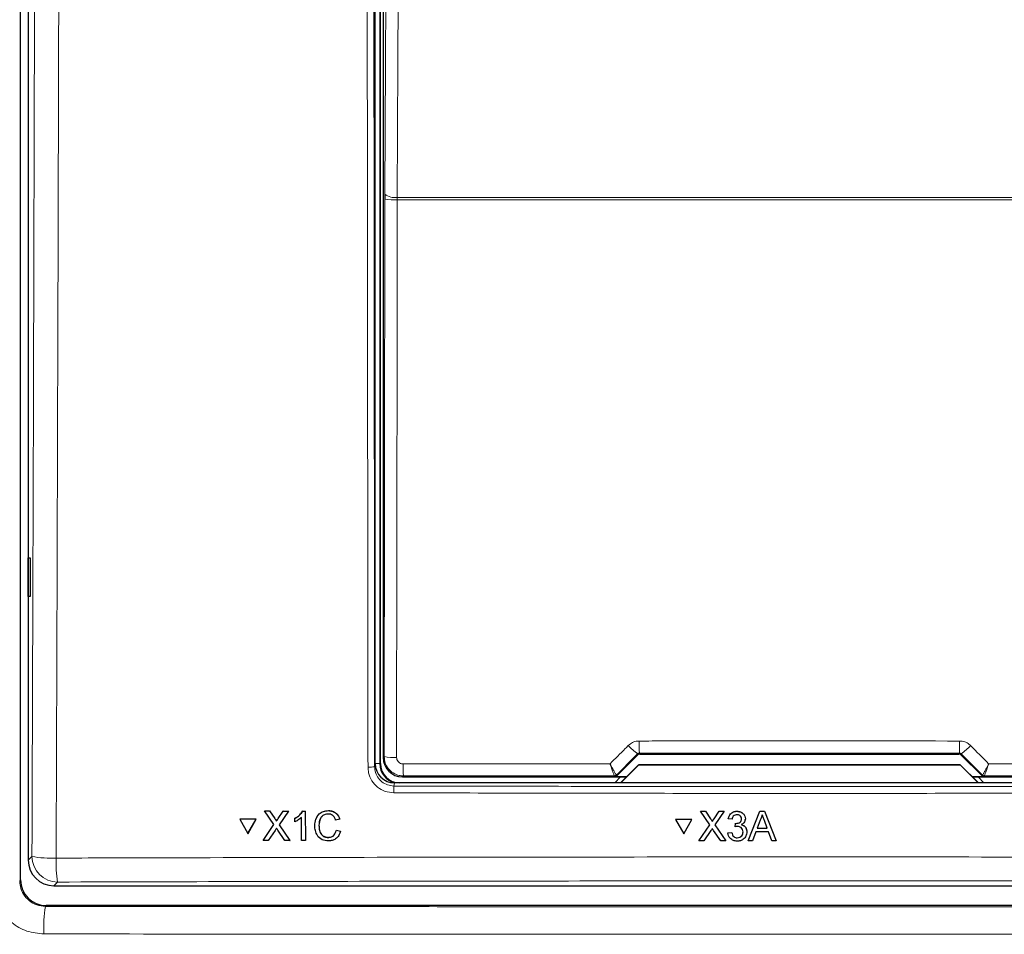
# Model space of a CAD drawing. Header units: millimetres. Extents: x 5 to 418, y 2 to 292.
# Tile 7 of 54: x 54 to 80, y 147 to 170. Entities that reach past the tile are written whole.
import ezdxf

# ---------------------------------------------------------------- set-up
doc = ezdxf.new("R2010")
doc.units = ezdxf.units.MM

msp = doc.modelspace()

# ---------------------------------------------------------------- linework, layer by layer
at = {"color": 7, "linetype": 'Continuous', "lineweight": 25}
for p, q in [((54.0901, 147.9449), (54.0901, 217.3808)), ((54.2913, 193.6697), (54.2913, 148.4571)), ((63.2913, 150.9592), (63.2913, 188.6248)), ((63.4246, 150.9581), (63.4246, 188.5914)), ((63.4972, 188.4355), (63.4972, 151.1139)), ((63.5397, 165.7265), (63.5393, 165.5955)), ((54.293, 156.2914), (54.3437, 156.2923)), ((54.293, 155.2914), (54.293, 156.2914)), ((54.3437, 156.2923), (54.3437, 155.2905)), ((54.3437, 155.2905), (54.293, 155.2914)), ((69.5549, 150.6383), (70.1051, 151.1885)), ((70.1522, 151.2081), (78.4303, 151.2081)), ((78.4775, 151.1885), (79.0277, 150.6383)), ((69.6505, 150.4581), (70.1224, 150.93)), ((70.1246, 150.9247), (69.6579, 150.4581)), ((70.1224, 150.93), (70.1246, 150.9247)), ((70.1224, 150.93), (78.4601, 150.93)), ((78.4579, 150.9247), (70.1246, 150.9247)), ((78.4601, 150.93), (78.4579, 150.9247)), ((78.9246, 150.4581), (78.4579, 150.9247)), ((78.4601, 150.93), (78.932, 150.4581)), ((84.792, 150.4581), (63.7906, 150.4581)), ((63.9971, 150.614), (69.8065, 150.614)), ((69.6552, 150.614), (69.5043, 150.4631)), ((69.5043, 150.4631), (69.5043, 150.4581)), ((69.8113, 150.6188), (69.5078, 150.6188)), ((79.0748, 150.6188), (78.7713, 150.6188)), ((78.7761, 150.614), (84.5854, 150.614)), ((79.0783, 150.4631), (78.9274, 150.614)), ((79.0783, 150.4581), (79.0783, 150.4631)), ((60.42, 149.7307), (60.4213, 149.7329)), ((60.6646, 149.3772), (60.42, 149.7307)), ((60.42, 149.7307), (60.5501, 149.7306)), ((60.4213, 149.7329), (60.4274, 149.7329)), ((60.5501, 149.7306), (60.5514, 149.7328)), ((60.5501, 149.7306), (60.6842, 149.5369)), ((60.774, 149.5367), (60.9068, 149.7305)), ((61.0387, 149.7304), (60.7957, 149.3759)), ((60.9068, 149.7305), (60.908, 149.7326)), ((60.9068, 149.7305), (61.0387, 149.7304)), ((61.0387, 149.7304), (61.04, 149.7326)), ((61.4129, 149.7303), (61.4141, 149.7324)), ((61.4129, 149.7303), (61.4761, 149.7303)), ((61.4761, 149.7303), (61.4774, 149.7324)), ((61.4761, 149.7303), (61.4778, 148.9653)), ((62.0746, 149.7398), (62.0759, 149.742)), ((71.7239, 149.723), (71.7241, 149.7252)), ((71.9681, 149.3697), (71.7239, 149.723)), ((71.7239, 149.723), (71.8542, 149.723)), ((71.8542, 149.723), (71.8543, 149.7252)), ((71.8542, 149.723), (71.988, 149.5293)), ((72.0778, 149.5292), (72.2111, 149.723)), ((72.3431, 149.723), (72.0992, 149.3684)), ((72.2111, 149.723), (72.2112, 149.7252)), ((72.2111, 149.723), (72.3431, 149.723)), ((72.3431, 149.723), (72.3433, 149.7252)), ((72.6709, 149.723), (72.671, 149.7251)), ((72.9612, 148.9581), (73.2654, 149.723)), ((73.2654, 149.723), (73.2655, 149.7252)), ((73.2654, 149.723), (73.3873, 149.723)), ((73.3873, 149.723), (73.3875, 149.7252)), ((73.3873, 149.723), (73.692, 148.9581)), ((59.777, 149.5148), (59.7783, 149.517)), ((60.2001, 149.5146), (59.777, 149.5148)), ((59.777, 149.5148), (59.9894, 149.1488)), ((60.2014, 149.5168), (59.7783, 149.517)), ((59.9894, 149.1488), (60.2001, 149.5146)), ((59.9907, 149.151), (60.2014, 149.5168)), ((60.2001, 149.5146), (60.2014, 149.5168)), ((60.7241, 149.4639), (60.7254, 149.4661)), ((61.2015, 149.5391), (61.2028, 149.5413)), ((61.2017, 149.4487), (61.2015, 149.5391)), ((61.3796, 148.9653), (61.3783, 149.5614)), ((62.3703, 149.5174), (62.2623, 149.4943)), ((62.3703, 149.5174), (62.3716, 149.5196)), ((71.0801, 149.5068), (71.0802, 149.5091)), ((71.0801, 149.5068), (71.2919, 149.141)), ((71.5035, 149.5068), (71.0801, 149.5068)), ((71.5036, 149.5091), (71.0802, 149.5091)), ((71.2919, 149.141), (71.5035, 149.5068)), ((71.5035, 149.5068), (71.5036, 149.5091)), ((72.0278, 149.4564), (72.0279, 149.4585)), ((72.4467, 149.5269), (72.4469, 149.529)), ((72.545, 149.5171), (72.4467, 149.5269)), ((72.6228, 149.3209), (72.6329, 149.4092)), ((72.6329, 149.4092), (72.633, 149.4113)), ((72.647, 149.4081), (72.6472, 149.4102)), ((72.8883, 149.514), (72.8884, 149.5164)), ((72.889, 149.5286), (72.8892, 149.5307)), ((73.2741, 149.4935), (73.1956, 149.2817)), ((73.4573, 149.2817), (73.3828, 149.4827)), ((59.9894, 149.1488), (59.9907, 149.151)), ((60.3824, 148.9657), (60.6646, 149.3772)), ((60.6949, 149.2289), (60.5142, 148.9657)), ((60.9494, 148.9655), (60.7624, 149.2359)), ((60.7957, 149.3759), (61.0797, 148.9655)), ((61.8305, 149.3538), (61.8318, 149.3559)), ((62.2826, 149.235), (62.2838, 149.2372)), ((62.2826, 149.235), (62.3906, 149.2098)), ((62.392, 149.212), (62.3699, 149.1578)), ((62.3906, 149.2098), (62.392, 149.212)), ((71.6849, 148.9581), (71.9681, 149.3697)), ((71.9981, 149.2213), (71.8168, 148.9581)), ((72.2523, 148.9581), (72.0656, 149.2284)), ((72.0992, 149.3684), (72.3827, 148.9581)), ((72.437, 149.164), (72.5353, 149.1738)), ((72.437, 149.164), (72.4372, 149.1661)), ((72.5353, 149.1738), (72.5355, 149.1759)), ((72.6228, 149.3209), (72.6229, 149.323)), ((72.9276, 149.1657), (72.9277, 149.1681)), ((72.9284, 149.1882), (72.9286, 149.1903)), ((73.1631, 149.1934), (73.076, 148.9581)), ((73.4899, 149.1934), (73.1631, 149.1934)), ((73.1956, 149.2817), (73.4573, 149.2817)), ((73.5772, 148.9581), (73.4899, 149.1934)), ((60.3824, 148.9657), (60.3837, 148.968)), ((60.5142, 148.9657), (60.3824, 148.9657)), ((61.0797, 148.9655), (60.9494, 148.9655)), ((61.0797, 148.9655), (61.081, 148.9676)), ((61.4778, 148.9653), (61.3796, 148.9653)), ((61.4778, 148.9653), (61.479, 148.9674)), ((62.0681, 149.0435), (62.0694, 149.0457)), ((71.6849, 148.9581), (71.685, 148.9603)), ((71.8168, 148.9581), (71.6849, 148.9581)), ((72.3827, 148.9581), (72.2523, 148.9581)), ((72.3827, 148.9581), (72.3829, 148.9602)), ((72.6791, 149.0365), (72.6792, 149.0386)), ((72.9612, 148.9581), (72.9614, 148.9602)), ((73.076, 148.9581), (72.9612, 148.9581)), ((73.692, 148.9581), (73.5772, 148.9581)), ((73.692, 148.9581), (73.6921, 148.9603)), ((54.957, 147.7914), (93.6255, 147.7914)), ((93.8259, 147.2783), (54.7567, 147.2783))]:
    msp.add_line(p, q, dxfattribs=at)
at = {"color": 7, "linetype": 'Continuous', "lineweight": 18}
for p, q in [((63.41, 188.5914), (63.41, 150.9581)), ((63.5236, 151.1403), (63.5393, 165.5955)), ((63.8609, 165.5748), (63.8616, 165.6403)), ((84.7217, 165.5748), (63.8609, 165.5748)), ((63.8616, 165.6403), (84.7209, 165.6403)), ((70.1051, 151.1885), (70.0949, 151.2131)), ((70.142, 151.2328), (70.1522, 151.2081)), ((78.4303, 151.2081), (78.4406, 151.2328)), ((78.4876, 151.2131), (78.4775, 151.1885)), ((63.2753, 150.879), (63.2913, 150.9592)), ((63.41, 150.9581), (63.2913, 150.9581)), ((63.41, 150.9581), (63.4246, 150.9581)), ((63.4972, 151.1139), (63.5236, 151.1403)), ((69.5451, 150.6621), (69.5447, 150.6622)), ((69.5451, 150.6621), (69.5549, 150.6383)), ((79.0277, 150.6383), (79.0375, 150.6621)), ((79.0375, 150.6621), (79.0379, 150.6622)), ((63.7906, 150.4581), (63.7748, 150.3787)), ((64.0234, 150.6403), (63.9971, 150.614)), ((69.4979, 150.6426), (69.4977, 150.6427)), ((69.5078, 150.6188), (69.4979, 150.6426)), ((79.0846, 150.6426), (79.0748, 150.6188)), ((79.0849, 150.6427), (79.0846, 150.6426)), ((60.6842, 149.5369), (60.6855, 149.5391)), ((60.774, 149.5367), (60.7753, 149.5389)), ((71.988, 149.5293), (71.9881, 149.5315)), ((72.0778, 149.5292), (72.078, 149.5313)), ((54.2913, 148.4571), (54.3884, 148.5542)), ((54.0695, 147.9243), (54.0901, 147.9449)), ((55.0541, 147.8885), (54.957, 147.7914)), ((54.7567, 147.2783), (54.7363, 147.258))]:
    msp.add_line(p, q, dxfattribs=at)
at = {"color": 7, "linetype": 'Continuous', "lineweight": 18, "flags": 128}
for points in [[(63.5397, 165.7265), (63.5797, 174.2544), (63.6194, 182.7383)], [(63.9416, 182.6521), (63.9385, 182.0082), (63.9264, 179.4326), (63.878, 169.1304), (63.8616, 165.6403)], [(63.8609, 165.5748), (63.8602, 164.9094), (63.8572, 162.2479), (63.8451, 151.1195)]]:
    msp.add_lwpolyline(points, dxfattribs=at)
at = {"color": 7, "linetype": 'Continuous', "lineweight": 18}
for centre, radius, start, end in [((63.7862, 166.9181), 1.3454, 259.42891, 273.18402), ((63.7926, 166.0263), 0.3921, 229.84864, 280.14668), ((75.7893, 151.4738), 5.6524, 179.27525, 182.44393), ((72.7933, 151.4738), 5.6524, 357.55607, 0.72475), ((70.9893, 152.4569), 1.532, 222.19195, 234.28187), ((77.5933, 152.4569), 1.532, 305.71813, 317.80805), ((63.7704, 152.4625), 1.3451, 259.42789, 273.18381), ((66.3031, 150.8814), 2.2924, 178.21518, 186.038), ((63.1451, 151.5752), 0.7083, 266.58782, 280.58882), ((69.4979, 150.7093), 0.0667, 270.00748, 314.99252), ((79.0846, 150.7093), 0.0667, 225.00748, 269.99252), ((65.4794, 150.2388), 1.7104, 175.30838, 181.24111), ((54.8865, 151.1206), 2.6143, 259.01521, 272.81826), ((55.0563, 148.5564), 0.6679, 180.1836, 269.8164), ((57.9592, 148.383), 2.9468, 177.53897, 189.65999), ((57.9639, 146.7235), 3.2716, 170.5976, 183.147)]:
    msp.add_arc(centre, radius, start, end, dxfattribs=at)
at = {"color": 7, "linetype": 'Continuous', "lineweight": 25}
for centre, radius, start, end in [((63.9246, 150.9581), 0.5146, 180, 256.32073), ((63.9246, 150.9581), 0.5, 180, 270), ((69.4976, 150.7093), 0.0666, 270.06102, 314.97735), ((79.0849, 150.7093), 0.0666, 225.02265, 269.93898)]:
    msp.add_arc(centre, radius, start, end, dxfattribs=at)
at = {"color": 7, "linetype": 'Continuous', "lineweight": 18}
for centre, major_axis, ratio, start_param, end_param in [((92.9547, 166.818), (295.3334, 295.4238), 0.0123167, 1.6359514, 1.6378189), ((74.2913, 146.1003), (294.0695, 0), 0.0174551, 1.5566859, 1.5849067), ((55.6279, 166.818), (-295.3334, 295.4238), 0.0123167, 4.6453664, 4.6472339), ((74.2913, 145.511), (294.0328, 0), 0.0174551, 1.5871, 1.6057242), ((74.2913, 145.511), (294.0328, 0), 0.0174551, 1.5358685, 1.5544927)]:
    msp.add_ellipse(centre, major_axis=major_axis, ratio=ratio, start_param=start_param, end_param=end_param, dxfattribs=at)
at = {"color": 7, "linetype": 'Continuous', "lineweight": 25}
for centre, major_axis, ratio, start_param, end_param in [((70.1522, 151.1414), (-0.0255, 0.0616), 0.9998216, 5.8905493, 6.6758213), ((78.4303, 151.1414), (0.0255, 0.0616), 0.9998216, 5.8905493, 6.6758213), ((63.7914, 150.96), (-0.0982, -0.4923), 0.9960441, 4.9100775, 6.4793527), ((63.9972, 151.1139), (0.3536, -0.3536), 0.9998985, 3.9271431, 5.4976349), ((69.5078, 150.6855), (0.0255, -0.0616), 0.9998216, 5.8905493, 6.6758213), ((79.0748, 150.6855), (0.0255, 0.0616), 0.9998216, 2.7489567, 3.5342286), ((54.9589, 148.459), (-0.4727, -0.4727), 0.9972647, 5.4991567, 7.0672139), ((54.7569, 147.9451), (0.4716, 0.4716), 0.9996346, 2.3563468, 3.9268385)]:
    msp.add_ellipse(centre, major_axis=major_axis, ratio=ratio, start_param=start_param, end_param=end_param, dxfattribs=at)
at = {"color": 7, "linetype": 'Continuous', "lineweight": 18}
for points, knots in [([(54.3884, 148.5542), (54.4109, 155.418), (54.4559, 169.1482), (54.4793, 182.8981), (54.491, 189.7744)], [0, 0, 0, 0, 0.49989972, 1, 1, 1, 1]), ([(55.1181, 189.7562), (55.1174, 189.3119), (55.1142, 187.0905), (55.0987, 177.7615), (55.0685, 164.4517), (55.0299, 152.932), (55.0151, 148.5095)], [0, 0, 0, 0, 0.0322876, 0.1614382, 0.6780666, 1, 1, 1, 1]), ([(63.103, 150.8682), (63.1028, 150.979), (63.1022, 151.5334), (63.0996, 153.862), (63.0897, 163.1785), (63.0795, 175.2238), (63.0739, 185.4994), (63.0722, 188.6669)], [0, 0, 0, 0, 0.0088087, 0.0440433, 0.1849823, 0.7487663, 1, 1, 1, 1]), ([(63.2445, 188.6716), (63.2481, 182.3698), (63.2554, 169.7643), (63.2686, 157.1748), (63.2753, 150.879)], [0, 0, 0, 0, 0.4999168, 1, 1, 1, 1]), ([(69.8543, 151.428), (69.8891, 151.4566), (69.9589, 151.5138), (70.0629, 151.5426), (70.1225, 151.5448), (70.1373, 151.5453)], [0, 0, 0, 0, 0.4289712, 0.8581067, 1, 1, 1, 1]), ([(70.1373, 151.5453), (70.3595, 151.5454), (71.4705, 151.5456), (74.2399, 151.546), (76.787, 151.5456), (78.4453, 151.5453)], [0, 0, 0, 0, 0.08024224, 0.40121429, 1, 1, 1, 1]), ([(78.4453, 151.5453), (78.4901, 151.5409), (78.5798, 151.532), (78.6737, 151.4788), (78.7173, 151.4382), (78.7283, 151.428)], [0, 0, 0, 0, 0.4282329, 0.8563378, 1, 1, 1, 1]), ([(69.3819, 150.9552), (69.5127, 151.0861), (69.6701, 151.2437), (69.8276, 151.4013), (69.8543, 151.428)], [0, 0, 0, 0, 0.8306218, 1, 1, 1, 1]), ([(70.142, 151.2328), (70.1395, 151.2327), (70.1295, 151.2323), (70.1119, 151.2273), (70.1007, 151.2178), (70.0949, 151.2131)], [0, 0, 0, 0, 0.1384816, 0.5625046, 1, 1, 1, 1]), ([(78.4876, 151.2131), (78.4858, 151.2148), (78.4787, 151.2215), (78.4633, 151.2305), (78.4481, 151.232), (78.4406, 151.2328)], [0, 0, 0, 0, 0.1482472, 0.5799252, 1, 1, 1, 1]), ([(78.7283, 151.428), (78.8851, 151.271), (79.0426, 151.1134), (79.2, 150.9558), (79.2007, 150.9552)], [0, 0, 0, 0, 0.996046, 1, 1, 1, 1]), ([(64.0234, 150.6403), (63.9863, 150.6427), (63.8933, 150.6489), (63.7529, 150.709), (63.6262, 150.8219), (63.5401, 150.9717), (63.5291, 151.0841), (63.5236, 151.1403)], [0, 0, 0, 0, 0.1423687, 0.3561633, 0.5705428, 0.785425, 1, 1, 1, 1]), ([(63.8451, 151.1195), (63.8469, 151.1008), (63.8505, 151.0633), (63.8792, 151.0133), (63.9215, 150.9757), (63.9684, 150.9557), (63.9994, 150.9536), (64.0118, 150.9528)], [0, 0, 0, 0, 0.2147505, 0.4295793, 0.6438148, 0.8575512, 1, 1, 1, 1]), ([(64.0118, 150.9528), (64.2339, 150.9529), (65.3444, 150.9536), (67.1343, 150.9545), (68.7025, 150.955), (69.3819, 150.9552)], [0, 0, 0, 0, 0.1241023, 0.6205161, 1, 1, 1, 1]), ([(69.5447, 150.6622), (69.5441, 150.6625), (69.5411, 150.6642), (69.5258, 150.6865), (69.4879, 150.7523), (69.4433, 150.8357), (69.4092, 150.9016), (69.3916, 150.936), (69.3849, 150.9493), (69.3823, 150.9545), (69.3819, 150.9552)], [0, 0, 0, 0, 0.0500975, 0.2741497, 0.5151595, 0.765666, 0.9118815, 0.9655794, 0.9952738, 1, 1, 1, 1]), ([(69.4977, 150.6427), (69.4973, 150.6431), (69.4949, 150.645), (69.4837, 150.669), (69.4567, 150.7394), (69.4251, 150.8282), (69.4011, 150.8982), (69.3887, 150.9348), (69.384, 150.9489), (69.3821, 150.9545), (69.3819, 150.9552)], [0, 0, 0, 0, 0.0500976, 0.2741498, 0.5151591, 0.7656656, 0.911884, 0.9655798, 0.9952749, 1, 1, 1, 1]), ([(79.2007, 150.9552), (79.2003, 150.9545), (79.1992, 150.9523), (79.1964, 150.9468), (79.1895, 150.9332), (79.1713, 150.8975), (79.1362, 150.8298), (79.0915, 150.7467), (79.0549, 150.6833), (79.041, 150.6637), (79.0382, 150.6624), (79.0379, 150.6622)], [0, 0, 0, 0, 0.0047263, 0.0144598, 0.0368391, 0.0943897, 0.2530049, 0.501586, 0.7415301, 0.9644159, 1, 1, 1, 1]), ([(79.2007, 150.9552), (79.2004, 150.9545), (79.1996, 150.9521), (79.1977, 150.9462), (79.1928, 150.9319), (79.18, 150.8939), (79.1553, 150.8219), (79.1236, 150.7333), (79.0974, 150.6657), (79.0873, 150.6445), (79.0852, 150.6429), (79.0849, 150.6427)], [0, 0, 0, 0, 0.00472521, 0.01445979, 0.03683824, 0.09438613, 0.25300535, 0.50158631, 0.74153005, 0.96441577, 1, 1, 1, 1]), ([(79.2007, 150.9552), (79.386, 150.9552), (80.4601, 150.9548), (82.2503, 150.9541), (83.8547, 150.9532), (84.5707, 150.9528)], [0, 0, 0, 0, 0.1035199, 0.5999338, 1, 1, 1, 1]), ([(63.7694, 150.2017), (63.6945, 150.2093), (63.5446, 150.2244), (63.3448, 150.3398), (63.1941, 150.5091), (63.1144, 150.6961), (63.1062, 150.8195), (63.103, 150.8682)], [0, 0, 0, 0, 0.2149218, 0.4298257, 0.6447637, 0.8597292, 1, 1, 1, 1]), ([(63.2753, 150.879), (63.2777, 150.8424), (63.2838, 150.7499), (63.3435, 150.6095), (63.4565, 150.4824), (63.6062, 150.3958), (63.7186, 150.3844), (63.7748, 150.3787)], [0, 0, 0, 0, 0.1402936, 0.355296, 0.5702504, 0.7851343, 1, 1, 1, 1]), ([(84.8131, 150.2017), (84.7021, 150.2014), (84.1468, 150.1999), (81.8144, 150.194), (77.2516, 150.1866), (70.7907, 150.1859), (66.1099, 150.1965), (63.7694, 150.2017)], [0, 0, 0, 0, 0.0158376, 0.0791881, 0.332598, 0.666299, 1, 1, 1, 1]), ([(63.7748, 150.3787), (67.2785, 150.3713), (74.2895, 150.3567), (81.3005, 150.3713), (84.8078, 150.3787)], [0, 0, 0, 0, 0.4997441, 1, 1, 1, 1]), ([(55.0151, 148.5095), (55.4588, 148.5109), (57.6774, 148.5176), (63.4516, 148.5316), (72.3445, 148.5418), (82.9824, 148.537), (90.0519, 148.5187), (93.5675, 148.5095)], [0, 0, 0, 0, 0.03456624, 0.17283554, 0.44954959, 0.72626364, 1, 1, 1, 1]), ([(53.3612, 147.8778), (53.368, 147.7786), (53.3847, 147.5305), (53.5458, 147.1556), (53.8479, 146.818), (54.2478, 146.5884), (54.5474, 146.5587), (54.6973, 146.5439)], [0, 0, 0, 0, 0.14255736, 0.35666858, 0.57089614, 0.78542498, 1, 1, 1, 1]), ([(54.7363, 147.258), (54.6616, 147.2654), (54.5123, 147.2803), (54.3126, 147.3951), (54.1618, 147.5639), (54.0813, 147.7512), (54.0729, 147.8748), (54.0695, 147.9243)], [0, 0, 0, 0, 0.2145182, 0.4287567, 0.6427744, 0.8570493, 1, 1, 1, 1]), ([(93.5284, 147.8885), (90.3299, 147.897), (83.9329, 147.9139), (74.3137, 147.9204), (64.6832, 147.914), (58.2638, 147.897), (55.0541, 147.8885)], [0, 0, 0, 0, 0.2495637, 0.4991275, 0.7495637, 1, 1, 1, 1]), ([(54.7363, 147.258), (56.7026, 147.2562), (60.9415, 147.2522), (67.4599, 147.2488), (74.2885, 147.2476), (81.1185, 147.2488), (87.6396, 147.2522), (91.8799, 147.2561), (93.8463, 147.258)], [0, 0, 0, 0, 0.15095598, 0.32542641, 0.49989686, 0.67446716, 0.84903742, 1, 1, 1, 1]), ([(93.8853, 146.5439), (91.915, 146.542), (87.6663, 146.5381), (81.1321, 146.5347), (74.2885, 146.5334), (67.4462, 146.5347), (60.9148, 146.5381), (56.6675, 146.5421), (54.6973, 146.5439)], [0, 0, 0, 0, 0.15096372, 0.32553392, 0.50010416, 0.67457405, 0.84904392, 1, 1, 1, 1])]:
    msp.add_open_spline(points, degree=3, knots=knots, dxfattribs=at)
at = {"color": 7, "linetype": 'Continuous', "lineweight": 25}
for points, knots in [([(61.2015, 149.5391), (61.2493, 149.5661), (61.3344, 149.6142), (61.3889, 149.6948), (61.4129, 149.7303)], [0, 0, 0, 0, 0.5604274, 1, 1, 1, 1]), ([(61.2028, 149.5413), (61.2506, 149.5683), (61.3357, 149.6164), (61.3902, 149.6971), (61.4142, 149.7325)], [0, 0, 0, 0, 0.5604274, 1, 1, 1, 1]), ([(61.7225, 149.3533), (61.7265, 149.4085), (61.7345, 149.5186), (61.8195, 149.6538), (61.9447, 149.7279), (62.0313, 149.7358), (62.0746, 149.7398)], [0, 0, 0, 0, 0.2804925, 0.5595697, 0.7796153, 1, 1, 1, 1]), ([(61.7562, 149.5289), (61.7791, 149.5746), (61.8217, 149.6594), (61.9467, 149.7298), (62.0328, 149.738), (62.0759, 149.742)], [0, 0, 0, 0, 0.3681692, 0.6838414, 1, 1, 1, 1]), ([(62.0695, 149.6516), (62.0425, 149.6497), (61.9884, 149.646), (61.9162, 149.605), (61.842, 149.511), (61.8353, 149.4186), (61.8305, 149.3538)], [0, 0, 0, 0, 0.1872234, 0.3739058, 0.5607363, 1, 1, 1, 1]), ([(62.2623, 149.4943), (62.2538, 149.5181), (62.2369, 149.5656), (62.1892, 149.62), (62.1291, 149.648), (62.0894, 149.6504), (62.0695, 149.6516)], [0, 0, 0, 0, 0.2805533, 0.5597389, 0.7796538, 1, 1, 1, 1]), ([(62.0746, 149.7398), (62.1121, 149.7371), (62.1871, 149.7315), (62.2792, 149.6761), (62.3409, 149.6007), (62.3605, 149.5451), (62.3703, 149.5174)], [0, 0, 0, 0, 0.28008064, 0.55944867, 0.77954883, 1, 1, 1, 1]), ([(62.0759, 149.742), (62.1134, 149.7393), (62.1884, 149.7337), (62.2805, 149.6783), (62.3422, 149.6029), (62.3618, 149.5474), (62.3716, 149.5196)], [0, 0, 0, 0, 0.2800806, 0.5594487, 0.7795488, 1, 1, 1, 1]), ([(72.4467, 149.5269), (72.4543, 149.5566), (72.4693, 149.616), (72.5271, 149.6823), (72.5987, 149.7181), (72.6468, 149.7214), (72.6709, 149.723)], [0, 0, 0, 0, 0.2802532, 0.5595228, 0.7795924, 1, 1, 1, 1]), ([(72.4469, 149.5291), (72.4544, 149.5588), (72.4695, 149.6182), (72.5273, 149.6845), (72.5989, 149.7203), (72.647, 149.7236), (72.671, 149.7252)], [0, 0, 0, 0, 0.2802532, 0.5595228, 0.7795924, 1, 1, 1, 1]), ([(72.6709, 149.723), (72.7013, 149.72), (72.7621, 149.7139), (72.836, 149.6667), (72.8806, 149.6001), (72.8862, 149.5524), (72.889, 149.5286)], [0, 0, 0, 0, 0.2801842, 0.5598553, 0.7799999, 1, 1, 1, 1]), ([(72.671, 149.7252), (72.7015, 149.7222), (72.7623, 149.7161), (72.8361, 149.669), (72.8808, 149.6023), (72.8864, 149.5546), (72.8892, 149.5308)], [0, 0, 0, 0, 0.2801842, 0.55985531, 0.77999994, 1, 1, 1, 1]), ([(60.6842, 149.5369), (60.6928, 149.5239), (60.7049, 149.5057), (60.7197, 149.4818), (60.7226, 149.4699), (60.7241, 149.4639)], [0, 0, 0, 0, 0.5612769, 0.7817626, 1, 1, 1, 1]), ([(60.6855, 149.5391), (60.6941, 149.5261), (60.7062, 149.5079), (60.721, 149.484), (60.7239, 149.4721), (60.7254, 149.4661)], [0, 0, 0, 0, 0.5612769, 0.7817626, 1, 1, 1, 1]), ([(60.7241, 149.4639), (60.7334, 149.4775), (60.75, 149.5018), (60.7667, 149.526), (60.774, 149.5367)], [0, 0, 0, 0, 0.5599999, 1, 1, 1, 1]), ([(60.7254, 149.4661), (60.7347, 149.4797), (60.7513, 149.504), (60.768, 149.5282), (60.7753, 149.5389)], [0, 0, 0, 0, 0.5599999, 1, 1, 1, 1]), ([(61.3783, 149.5614), (61.348, 149.5362), (61.2938, 149.4911), (61.2299, 149.4617), (61.2017, 149.4487)], [0, 0, 0, 0, 0.55968587, 1, 1, 1, 1]), ([(61.9138, 149.5942), (61.8982, 149.5769), (61.8398, 149.5122), (61.8352, 149.4221), (61.8318, 149.356)], [0, 0, 0, 0, 0.2666781, 1, 1, 1, 1]), ([(71.988, 149.5293), (71.9966, 149.5163), (72.0086, 149.4982), (72.0234, 149.4743), (72.0263, 149.4623), (72.0278, 149.4564)], [0, 0, 0, 0, 0.5612769, 0.7817626, 1, 1, 1, 1]), ([(71.9881, 149.5315), (71.9968, 149.5185), (72.0087, 149.5004), (72.0235, 149.4765), (72.0265, 149.4645), (72.0279, 149.4586)], [0, 0, 0, 0, 0.5612769, 0.7817626, 1, 1, 1, 1]), ([(72.0278, 149.4564), (72.0371, 149.47), (72.0538, 149.4943), (72.0705, 149.5185), (72.0778, 149.5292)], [0, 0, 0, 0, 0.5599999, 1, 1, 1, 1]), ([(72.0279, 149.4586), (72.0373, 149.4722), (72.0539, 149.4965), (72.0706, 149.5207), (72.078, 149.5314)], [0, 0, 0, 0, 0.5599999, 1, 1, 1, 1]), ([(72.674, 149.6348), (72.6559, 149.6331), (72.6198, 149.6299), (72.5773, 149.5991), (72.554, 149.5585), (72.548, 149.5309), (72.545, 149.5171)], [0, 0, 0, 0, 0.2800014, 0.5591308, 0.7793201, 1, 1, 1, 1]), ([(72.6329, 149.4092), (72.6355, 149.4089), (72.6402, 149.4084), (72.6449, 149.4082), (72.647, 149.4081)], [0, 0, 0, 0, 0.5600031, 1, 1, 1, 1]), ([(72.647, 149.4081), (72.6665, 149.4099), (72.7053, 149.4133), (72.7554, 149.4377), (72.7872, 149.4791), (72.7896, 149.5099), (72.7907, 149.5253)], [0, 0, 0, 0, 0.2806803, 0.5609514, 0.7800568, 1, 1, 1, 1]), ([(72.7907, 149.5253), (72.7888, 149.5422), (72.785, 149.5758), (72.7526, 149.6124), (72.7136, 149.632), (72.6872, 149.6338), (72.674, 149.6348)], [0, 0, 0, 0, 0.27946, 0.5589523, 0.7792553, 1, 1, 1, 1]), ([(72.889, 149.5286), (72.8873, 149.5104), (72.8838, 149.474), (72.8505, 149.4154), (72.8095, 149.3914), (72.7845, 149.3769)], [0, 0, 0, 0, 0.2804963, 0.5610033, 1, 1, 1, 1]), ([(73.3264, 149.6348), (73.3191, 149.6075), (73.306, 149.5587), (73.2838, 149.5134), (73.2741, 149.4935)], [0, 0, 0, 0, 0.5599146, 1, 1, 1, 1]), ([(73.3828, 149.4827), (73.3722, 149.5111), (73.3534, 149.5618), (73.3346, 149.6125), (73.3264, 149.6348)], [0, 0, 0, 0, 0.5600021, 1, 1, 1, 1]), ([(60.7308, 149.2814), (60.7241, 149.2716), (60.712, 149.2542), (60.7001, 149.2366), (60.6949, 149.2289)], [0, 0, 0, 0, 0.5600016, 1, 1, 1, 1]), ([(60.7624, 149.2359), (60.7565, 149.2444), (60.7459, 149.2595), (60.7354, 149.2747), (60.7308, 149.2814)], [0, 0, 0, 0, 0.5599998, 1, 1, 1, 1]), ([(62.0785, 148.9552), (62.021, 148.9595), (61.9066, 148.9679), (61.7853, 149.0842), (61.7322, 149.2205), (61.7257, 149.309), (61.7225, 149.3533)], [0, 0, 0, 0, 0.2799551, 0.5580876, 0.7789116, 1, 1, 1, 1]), ([(61.8305, 149.3538), (61.8327, 149.3127), (61.8372, 149.2308), (61.8821, 149.1208), (61.9711, 149.0548), (62.0358, 149.0473), (62.0681, 149.0435)], [0, 0, 0, 0, 0.28124501, 0.56071564, 0.78013802, 1, 1, 1, 1]), ([(61.8318, 149.356), (61.834, 149.3149), (61.8385, 149.233), (61.8834, 149.1231), (61.9724, 149.057), (62.0371, 149.0495), (62.0694, 149.0457)], [0, 0, 0, 0, 0.281245, 0.5607156, 0.780138, 1, 1, 1, 1]), ([(62.0681, 149.0435), (62.0976, 149.0463), (62.1564, 149.052), (62.2458, 149.1169), (62.2686, 149.1902), (62.2826, 149.235)], [0, 0, 0, 0, 0.2807112, 0.5609046, 1, 1, 1, 1]), ([(62.0694, 149.0457), (62.0984, 149.0488), (62.1564, 149.0551), (62.2235, 149.0965), (62.2388, 149.1369), (62.2436, 149.1497)], [0, 0, 0, 0, 0.4062569, 0.8117642, 1, 1, 1, 1]), ([(62.3906, 149.2098), (62.378, 149.1706), (62.3529, 149.0925), (62.2722, 149.007), (62.1752, 148.9615), (62.1107, 148.9573), (62.0785, 148.9552)], [0, 0, 0, 0, 0.28025625, 0.5595462, 0.77958943, 1, 1, 1, 1]), ([(72.0341, 149.2739), (72.0274, 149.2641), (72.0152, 149.2466), (72.0033, 149.2291), (71.9981, 149.2213)], [0, 0, 0, 0, 0.5600016, 1, 1, 1, 1]), ([(72.0656, 149.2284), (72.0597, 149.2368), (72.0492, 149.252), (72.0387, 149.2672), (72.0341, 149.2739)], [0, 0, 0, 0, 0.55999976, 1, 1, 1, 1]), ([(72.6756, 148.9482), (72.6422, 148.9513), (72.5754, 148.9573), (72.4979, 149.014), (72.4502, 149.0865), (72.4414, 149.1382), (72.437, 149.164)], [0, 0, 0, 0, 0.27991052, 0.55924905, 0.77947627, 1, 1, 1, 1]), ([(72.5353, 149.1738), (72.5403, 149.154), (72.5504, 149.1145), (72.5826, 149.0651), (72.6307, 149.0397), (72.663, 149.0376), (72.6791, 149.0365)], [0, 0, 0, 0, 0.2808811, 0.5600727, 0.7796532, 1, 1, 1, 1]), ([(72.6864, 149.3313), (72.6743, 149.3305), (72.6528, 149.3289), (72.632, 149.3234), (72.6228, 149.3209)], [0, 0, 0, 0, 0.5597721, 1, 1, 1, 1]), ([(72.9284, 149.1882), (72.924, 149.1518), (72.9151, 149.0789), (72.8453, 148.9995), (72.7617, 148.9544), (72.7043, 148.9503), (72.6756, 148.9482)], [0, 0, 0, 0, 0.2794007, 0.5590642, 0.7793783, 1, 1, 1, 1]), ([(72.6791, 149.0365), (72.7018, 149.0386), (72.7471, 149.0428), (72.7977, 149.0844), (72.8262, 149.1358), (72.8288, 149.1713), (72.8302, 149.189)], [0, 0, 0, 0, 0.2798831, 0.5589932, 0.779319, 1, 1, 1, 1]), ([(72.6793, 149.0387), (72.7019, 149.0408), (72.7473, 149.0451), (72.7978, 149.0867), (72.8263, 149.1381), (72.829, 149.1735), (72.8303, 149.1912)], [0, 0, 0, 0, 0.2798831, 0.5589932, 0.779319, 1, 1, 1, 1]), ([(72.8302, 149.189), (72.828, 149.2102), (72.8236, 149.2527), (72.7849, 149.3006), (72.7365, 149.3276), (72.7031, 149.3301), (72.6864, 149.3313)], [0, 0, 0, 0, 0.2797467, 0.5591709, 0.7794436, 1, 1, 1, 1]), ([(72.7845, 149.3769), (72.8076, 149.3693), (72.8538, 149.3541), (72.9011, 149.303), (72.9253, 149.2451), (72.9274, 149.2072), (72.9284, 149.1882)], [0, 0, 0, 0, 0.2798072, 0.5591854, 0.7794082, 1, 1, 1, 1]), ([(72.7846, 149.3791), (72.8078, 149.3715), (72.854, 149.3564), (72.9012, 149.3052), (72.9255, 149.2473), (72.9276, 149.2094), (72.9286, 149.1904)], [0, 0, 0, 0, 0.27980724, 0.55918542, 0.77940815, 1, 1, 1, 1])]:
    msp.add_open_spline(points, degree=3, knots=knots, dxfattribs=at)

doc.saveas('drawing.dxf')
